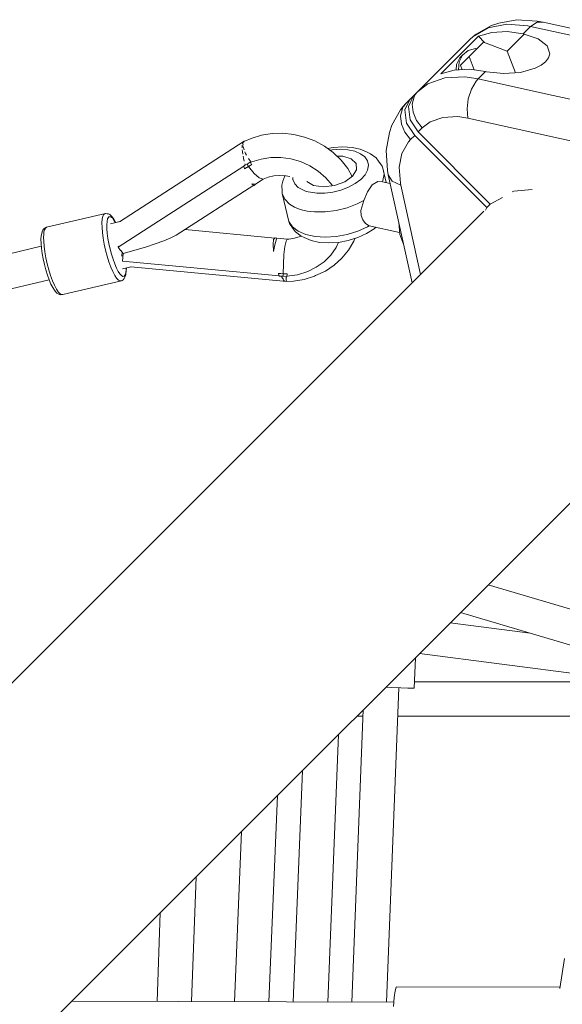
# Model space of a CAD drawing. Header units: inches. Extents: x -32 to 818, y -661 to 218.
# Tile 66 of 256: x 475.686 to 475.968, y 17.829 to 18.342. Entities that reach past the tile are written whole.
import ezdxf

# ---------------------------------------------------------------- set-up
doc = ezdxf.new("R2010")
doc.units = ezdxf.units.IN
doc.header["$LTSCALE"] = 0.01
doc.header["$MEASUREMENT"] = 0
doc.layers.add('_at_zabawki_', color=240, linetype='Continuous', lineweight=5)

# ---------------------------------------------------------------- blocks, each defined once
blk = doc.blocks.new('zw$2CA8')
at = {"layer": '_at_zabawki_'}
for p, q in [((-1165.43, 4768.46), (-1155.75, 4770.33)), ((-1159.9, 4770.94), (-1163.79, 4769.75)), ((-1150.59, 4772.74), (-1159.9, 4770.94)), ((-1155.75, 4770.33), (-1144.83, 4769.49)), ((-1140.07, 4771.94), (-1150.59, 4772.74)), ((-1143.4, 4769.2), (-1140.07, 4771.39)), ((-1136.83, 4771.37), (-1140.07, 4771.94)), ((-1140.07, 4771.39), (-1136.83, 4771.37)), ((-1076.33, 4758.05), (-1136.83, 4771.37)), ((-1173.33, 4763.98), (-1165.43, 4768.46)), ((-1171.66, 4765.29), (-1173.33, 4763.98)), ((-1163.79, 4769.75), (-1171.66, 4765.29)), ((-1170.54, 4764.14), (-1163.52, 4766.11)), ((-1163.52, 4766.11), (-1155.67, 4766.53)), ((-1155.67, 4766.53), (-1147.21, 4765.39)), ((-1155.58, 4756.41), (-1146.72, 4765.28)), ((-1143.4, 4769.2), (-1147.21, 4765.39)), ((-1147.21, 4765.39), (-1146.72, 4765.28)), ((-1146.72, 4765.28), (-1139.48, 4762.77)), ((-1144.83, 4769.49), (-1143.4, 4769.2)), ((-1108.1, 4761.4), (-1143.4, 4769.2)), ((-1174.98, 4762.47), (-1202.19, 4735.26)), ((-1190.13, 4744.55), (-1170.54, 4764.14)), ((-1167.84, 4761.13), (-1175.38, 4753.58)), ((-1173.33, 4763.98), (-1174.98, 4762.47)), ((-1170.54, 4764.14), (-1167.32, 4760.93)), ((-1155.58, 4756.41), (-1167.84, 4761.13)), ((-1139.48, 4762.77), (-1134.84, 4759.15)), ((-1175.92, 4756.64), (-1178.88, 4754.25)), ((-1172.05, 4757.7), (-1175.92, 4756.64)), ((-1171.33, 4757.64), (-1172.05, 4757.7)), ((-1151.24, 4745.12), (-1155.58, 4756.41)), ((-1134.84, 4759.15), (-1133.5, 4754.98)), ((-1133.5, 4754.98), (-1134.15, 4752.88)), ((-1181.99, 4749.44), (-1182.22, 4746.56)), ((-1180.24, 4752.9), (-1181.99, 4749.44)), ((-1180.63, 4750.79), (-1180.97, 4746.63)), ((-1178.88, 4754.25), (-1180.63, 4750.79)), ((-1178.88, 4754.25), (-1180.24, 4752.9)), ((-1175.38, 4753.58), (-1179.9, 4749.07)), ((-1172.69, 4746.59), (-1175.38, 4753.58)), ((-1135.66, 4750.88), (-1137.97, 4749.05)), ((-1134.15, 4752.88), (-1135.66, 4750.88)), ((-1183.12, 4746.51), (-1190.13, 4744.55)), ((-1175.26, 4746.93), (-1183.12, 4746.51)), ((-1180.97, 4746.63), (-1180.97, 4746.63)), ((-1179, 4746.73), (-1179.9, 4749.07)), ((-1166.81, 4745.79), (-1175.26, 4746.93)), ((-1166.81, 4745.79), (-1170.62, 4741.98)), ((-1166.31, 4745.68), (-1166.81, 4745.79)), ((-1157.59, 4744.67), (-1166.31, 4745.68)), ((-1148.7, 4745.3), (-1157.59, 4744.67)), ((-1141, 4747.48), (-1148.7, 4745.3)), ((-1137.97, 4749.05), (-1141, 4747.48)), ((-1196.85, 4739.32), (-1202.19, 4735.26)), ((-1188, 4742.51), (-1196.85, 4739.32)), ((-1177.63, 4743.04), (-1188, 4742.51)), ((-1170.62, 4741.98), (-1177.63, 4743.04)), ((-1174.2, 4736.56), (-1171.76, 4740.69)), ((-1171.76, 4740.69), (-1171.73, 4740.72)), ((-1171.73, 4740.72), (-1171.69, 4740.78)), ((-1171.69, 4740.78), (-1171.68, 4740.79)), ((-1171.68, 4740.79), (-1170.62, 4741.98)), ((-1134.03, 4733.9), (-1170.62, 4741.98)), ((-1202.19, 4735.26), (-1204.36, 4733.1)), ((-1203.41, 4733.74), (-1202.19, 4735.26)), ((-1175.85, 4731.56), (-1174.2, 4736.56)), ((-1208.32, 4729.13), (-1209.83, 4727.48)), ((-1209.54, 4727.61), (-1208.32, 4729.13)), ((-1208.82, 4725.79), (-1206.16, 4731.29)), ((-1206.16, 4731.29), (-1208.32, 4729.13)), ((-1204.36, 4733.1), (-1207.02, 4727.59)), ((-1204.36, 4733.1), (-1206.16, 4731.29)), ((-1204.95, 4728.81), (-1204.01, 4732.65)), ((-1204.5, 4724.55), (-1204.95, 4728.81)), ((-1204.01, 4732.65), (-1203.69, 4733.27)), ((-1203.69, 4733.27), (-1203.5, 4733.59)), ((-1203.5, 4733.59), (-1203.41, 4733.74)), ((-1176.5, 4726.34), (-1175.85, 4731.56)), ((-1109.15, 4728.41), (-1134.03, 4733.9)), ((-1211.14, 4725.81), (-1215.6, 4717.94)), ((-1209.83, 4727.48), (-1211.14, 4725.81)), ((-1211.08, 4722.68), (-1210.14, 4726.52)), ((-1210.14, 4726.52), (-1209.82, 4727.14)), ((-1209.82, 4727.14), (-1209.63, 4727.46)), ((-1209.63, 4727.46), (-1209.54, 4727.61)), ((-1207.93, 4718.92), (-1208.82, 4725.79)), ((-1207.02, 4727.59), (-1206.12, 4720.72)), ((-1202.7, 4720.29), (-1204.5, 4724.55)), ((-1176.07, 4721.53), (-1176.5, 4726.34)), ((-1210.63, 4718.42), (-1211.08, 4722.68)), ((-1203.72, 4712.52), (-1207.93, 4718.92)), ((-1206.12, 4720.72), (-1201.91, 4714.32)), ((-1199.75, 4716.49), (-1202.7, 4720.29)), ((-1195.74, 4719.53), (-1199.75, 4716.49)), ((-1189.1, 4721.93), (-1195.74, 4719.53)), ((-1181.33, 4722.32), (-1189.1, 4721.93)), ((-1176.07, 4721.53), (-1181.33, 4722.32)), ((-1114.6, 4707.96), (-1176.07, 4721.53)), ((-1277.87, 4713.49), (-1283.41, 4712.58)), ((-1272.22, 4713.65), (-1277.87, 4713.49)), ((-1266.55, 4713.05), (-1272.22, 4713.65)), ((-1216.79, 4714.05), (-1218.6, 4704.74)), ((-1215.6, 4717.94), (-1216.79, 4714.05)), ((-1208.83, 4714.16), (-1210.63, 4718.42)), ((-1205.88, 4710.36), (-1208.83, 4714.16)), ((-1199.75, 4716.49), (-1201.91, 4714.32)), ((-1201.91, 4714.32), (-1164.42, 4676.83)), ((-1292.34, 4709.52), (-1357.26, 4667.63)), ((-1293.29, 4708.56), (-1293.32, 4708.31)), ((-1292.99, 4708.9), (-1293.29, 4708.56)), ((-1293.04, 4708.4), (-1292.92, 4708.61)), ((-1292.94, 4707.41), (-1293.04, 4708.4)), ((-1292.7, 4708.95), (-1292.34, 4709.52)), ((-1292.11, 4709.48), (-1292.34, 4709.52)), ((-1288.71, 4710.94), (-1292.11, 4709.48)), ((-1283.41, 4712.58), (-1288.71, 4710.94)), ((-1260.99, 4711.7), (-1266.55, 4713.05)), ((-1255.65, 4709.65), (-1260.99, 4711.7)), ((-1250.64, 4706.92), (-1255.65, 4709.65)), ((-1210.37, 4703.19), (-1207.01, 4709.12)), ((-1207.01, 4709.12), (-1205.88, 4710.36)), ((-1203.72, 4712.52), (-1205.88, 4710.36)), ((-1166.22, 4675.02), (-1203.72, 4712.52)), ((-1293.43, 4707.43), (-1293.52, 4706.69)), ((-1293.52, 4706.69), (-1293.48, 4706.09)), ((-1293.4, 4704.99), (-1293.33, 4703.91)), ((-1293.33, 4703.91), (-1293.13, 4702.77)), ((-1292.81, 4706.15), (-1292.86, 4706.69)), ((-1292.36, 4704.98), (-1292.81, 4706.15)), ((-1291.67, 4703.17), (-1291.99, 4704)), ((-1246.06, 4703.57), (-1250.64, 4706.92)), ((-1246.17, 4706.25), (-1249, 4705.72)), ((-1247.78, 4704.83), (-1246.61, 4705.05)), ((-1246.61, 4705.05), (-1242.41, 4705.33)), ((-1241.08, 4706.59), (-1246.17, 4706.25)), ((-1242.01, 4699.68), (-1246.06, 4703.57)), ((-1242.41, 4705.33), (-1238.44, 4705.07)), ((-1236.28, 4706.28), (-1241.08, 4706.59)), ((-1238.44, 4705.07), (-1234.9, 4704.29)), ((-1231.99, 4705.33), (-1236.28, 4706.28)), ((-1234.9, 4704.29), (-1231.95, 4703.02)), ((-1228.41, 4703.79), (-1231.99, 4705.33)), ((-1226.72, 4703.03), (-1228.41, 4703.79)), ((-1218.6, 4704.74), (-1217.79, 4694.22)), ((-1211.77, 4695.94), (-1210.37, 4703.19)), ((-1292.96, 4701.75), (-1292.77, 4700.66)), ((-1292.77, 4700.66), (-1292.36, 4699.11)), ((-1291.16, 4702.27), (-1291.67, 4703.17)), ((-1289.35, 4698.61), (-1290.92, 4697.6)), ((-1289.84, 4699.96), (-1290.12, 4700.45)), ((-1288.83, 4698.56), (-1289.84, 4699.96)), ((-1289.2, 4698.4), (-1289.35, 4698.61)), ((-1289.2, 4698.43), (-1289.35, 4698.61)), ((-1289.18, 4698.41), (-1289.2, 4698.43)), ((-1288.52, 4697.48), (-1289.2, 4698.4)), ((-1288.47, 4698.71), (-1289.19, 4698.4)), ((-1289.19, 4698.4), (-1288.52, 4697.48)), ((-1283.61, 4700.25), (-1288.47, 4698.71)), ((-1278.52, 4701.05), (-1283.61, 4700.25)), ((-1273.31, 4701.08), (-1278.52, 4701.05)), ((-1268.12, 4700.36), (-1273.31, 4701.08)), ((-1263.08, 4698.9), (-1268.12, 4700.36)), ((-1258.3, 4696.72), (-1263.08, 4698.9)), ((-1241.11, 4701.7), (-1244.12, 4701.71)), ((-1238.56, 4695.31), (-1242.01, 4699.68)), ((-1236.7, 4700.32), (-1241.11, 4701.7)), ((-1234.16, 4697.83), (-1236.7, 4700.32)), ((-1231.95, 4703.02), (-1229.72, 4701.32)), ((-1229.72, 4701.32), (-1228.32, 4699.27)), ((-1228.32, 4699.27), (-1227.82, 4696.97)), ((-1223.83, 4700.83), (-1226.72, 4703.03)), ((-1222.57, 4699.21), (-1223.83, 4700.83)), ((-1220.69, 4696.46), (-1222.57, 4699.21)), ((-1292.62, 4696.5), (-1357.97, 4654.35)), ((-1291.8, 4697.14), (-1292.66, 4696.65)), ((-1292.66, 4696.65), (-1292.62, 4696.5)), ((-1292.62, 4696.5), (-1292.25, 4695.32)), ((-1292.25, 4695.32), (-1292.23, 4695.25)), ((-1292.23, 4695.25), (-1292.21, 4695.19)), ((-1292.21, 4695.19), (-1292.19, 4695.12)), ((-1290.1, 4696.37), (-1292.19, 4695.12)), ((-1292.19, 4695.12), (-1291.15, 4695.76)), ((-1292.02, 4697.77), (-1291.91, 4697.37)), ((-1291.91, 4697.37), (-1291.83, 4697.12)), ((-1290.92, 4697.6), (-1291.8, 4697.14)), ((-1291.15, 4695.76), (-1290.1, 4696.37)), ((-1290.51, 4696.98), (-1290.92, 4697.6)), ((-1290.92, 4697.6), (-1290.1, 4696.37)), ((-1290.1, 4696.37), (-1290.51, 4696.98)), ((-1289.25, 4696.85), (-1290.1, 4696.37)), ((-1290.1, 4696.37), (-1289.23, 4696.85)), ((-1290.1, 4696.37), (-1287.25, 4692.78)), ((-1288.39, 4697.31), (-1289.25, 4696.85)), ((-1288.52, 4697.48), (-1288.48, 4697.43)), ((-1288.48, 4697.43), (-1288.52, 4697.48)), ((-1288.48, 4697.43), (-1288.43, 4697.37)), ((-1288.43, 4697.37), (-1288.48, 4697.43)), ((-1288.43, 4697.37), (-1288.39, 4697.31)), ((-1288.39, 4697.31), (-1288.43, 4697.37)), ((-1253.9, 4693.9), (-1258.3, 4696.72)), ((-1250, 4690.49), (-1253.9, 4693.9)), ((-1236.17, 4691.22), (-1238.56, 4695.31)), ((-1233.92, 4694.65), (-1236.03, 4691.33)), ((-1234.16, 4697.83), (-1233.92, 4694.65)), ((-1228.24, 4694.53), (-1229.56, 4692.05)), ((-1227.82, 4696.97), (-1228.24, 4694.53)), ((-1220.35, 4695.44), (-1220.69, 4696.46)), ((-1218.62, 4687.98), (-1220.35, 4695.44)), ((-1220.35, 4695.44), (-1219.67, 4692.33)), ((-1217.79, 4694.22), (-1217.47, 4691.95)), ((-1211.15, 4687.74), (-1211.77, 4695.94)), ((-1287.25, 4692.78), (-1284.6, 4690.48)), ((-1286.58, 4687.13), (-1282.54, 4689.82)), ((-1284.6, 4690.48), (-1282.54, 4689.82)), ((-1282.54, 4689.82), (-1279.92, 4690.81)), ((-1279.92, 4690.81), (-1276.93, 4691.51)), ((-1276.93, 4691.51), (-1273.83, 4691.75)), ((-1273.83, 4691.75), (-1270.71, 4691.52)), ((-1272.29, 4688.67), (-1272.77, 4686.62)), ((-1271.27, 4691.56), (-1272.29, 4688.67)), ((-1270.71, 4691.52), (-1268.74, 4691.07)), ((-1267.03, 4689.57), (-1267.05, 4690.66)), ((-1266.07, 4687.38), (-1267.03, 4689.57)), ((-1259.83, 4688.53), (-1259.86, 4688.58)), ((-1256.27, 4686.54), (-1259.83, 4688.53)), ((-1246.68, 4686.58), (-1250, 4690.49)), ((-1240.12, 4688.45), (-1245.48, 4686.5)), ((-1236.03, 4691.33), (-1240.12, 4688.45)), ((-1231.72, 4689.66), (-1234.62, 4687.46)), ((-1229.56, 4692.05), (-1231.72, 4689.66)), ((-1225.85, 4686.75), (-1222.87, 4688.54)), ((-1222.87, 4688.54), (-1220.49, 4688.39)), ((-1220.24, 4689.03), (-1220.49, 4688.39)), ((-1216.49, 4687.52), (-1220.49, 4688.39)), ((-1219.67, 4692.33), (-1220.24, 4689.03)), ((-1217.47, 4691.95), (-1205.07, 4635.79)), ((-1215.48, 4688.69), (-1217.47, 4691.95)), ((-1210.92, 4686.67), (-1215.48, 4688.69)), ((-1327.77, 4660.56), (-1287.42, 4686.59)), ((-1286.58, 4687.13), (-1288.48, 4687.27)), ((-1288.48, 4687.27), (-1287.29, 4686.5)), ((-1287.29, 4686.5), (-1286.58, 4687.13)), ((-1272.77, 4686.62), (-1272.72, 4683.41)), ((-1272.72, 4683.41), (-1272.6, 4682.33)), ((-1264.25, 4685.5), (-1266.07, 4687.38)), ((-1260.09, 4683.43), (-1264.25, 4685.5)), ((-1254.6, 4682.45), (-1260.09, 4683.43)), ((-1251.2, 4685.83), (-1256.27, 4686.54)), ((-1245.48, 4686.5), (-1251.2, 4685.83)), ((-1246.24, 4683), (-1250.49, 4682.46)), ((-1246.56, 4686.38), (-1246.68, 4686.58)), ((-1242.05, 4684.05), (-1246.24, 4683)), ((-1238.12, 4685.56), (-1242.05, 4684.05)), ((-1234.62, 4687.46), (-1238.12, 4685.56)), ((-1230.23, 4678.65), (-1228.23, 4683.19)), ((-1228.23, 4683.19), (-1225.85, 4686.75)), ((-1210.92, 4686.67), (-1211.15, 4687.74)), ((-1204.14, 4655.94), (-1210.92, 4686.67)), ((-1152.93, 4683.16), (-1152.13, 4683.59)), ((-1152.13, 4683.59), (-1142.64, 4684.43)), ((-1271.31, 4679.38), (-1272.6, 4682.33)), ((-1272.6, 4682.33), (-1269.21, 4667.71)), ((-1268.85, 4676.84), (-1271.31, 4679.38)), ((-1250.49, 4682.46), (-1254.6, 4682.45)), ((-1230.23, 4678.65), (-1233.57, 4676.93)), ((-1231.67, 4673.47), (-1230.23, 4678.65)), ((-1164.42, 4676.83), (-1158.12, 4680.29)), ((-1167.77, 4673.09), (-1454.63, 4386.24)), ((-1266.31, 4675.27), (-1268.85, 4676.84)), ((-1263.23, 4674.04), (-1266.31, 4675.27)), ((-1259.7, 4673.19), (-1263.23, 4674.04)), ((-1255.83, 4672.72), (-1259.7, 4673.19)), ((-1250.28, 4672.74), (-1255.83, 4672.72)), ((-1244.54, 4673.47), (-1250.28, 4672.74)), ((-1238.88, 4674.89), (-1244.54, 4673.47)), ((-1233.57, 4676.93), (-1238.88, 4674.89)), ((-1231.54, 4670.85), (-1231.67, 4673.47)), ((-1166.95, 4673.71), (-1166.22, 4675.02)), ((-1164.42, 4676.83), (-1166.22, 4675.02)), ((-1364.61, 4671.88), (-1395.16, 4664.73)), ((-1366.24, 4669), (-1366.38, 4667.05)), ((-1365.92, 4670.48), (-1366.24, 4669)), ((-1365.57, 4671.26), (-1365.92, 4670.48)), ((-1365.13, 4671.73), (-1365.57, 4671.26)), ((-1364.61, 4671.88), (-1365.13, 4671.73)), ((-1364.44, 4671.91), (-1364.61, 4671.88)), ((-1363.72, 4671.81), (-1364.44, 4671.91)), ((-1363.85, 4666.08), (-1363.73, 4667.82)), ((-1363.73, 4667.82), (-1363.44, 4669.14)), ((-1362.97, 4671.66), (-1363.72, 4671.81)), ((-1363.44, 4669.14), (-1362.74, 4670.24)), ((-1362.36, 4671.3), (-1362.97, 4671.66)), ((-1362.74, 4670.24), (-1361.76, 4670.23)), ((-1361.52, 4670.63), (-1362.36, 4671.3)), ((-1357.15, 4667.65), (-1361.97, 4666.52)), ((-1361.76, 4670.23), (-1360.98, 4669.6)), ((-1360.61, 4669.44), (-1361.52, 4670.63)), ((-1360.98, 4669.6), (-1360.13, 4668.49)), ((-1360.24, 4668.95), (-1360.61, 4669.44)), ((-1359.32, 4667.35), (-1360.24, 4668.95)), ((-1360.13, 4668.49), (-1359.34, 4667.14)), ((-1359.24, 4667.16), (-1359.32, 4667.35)), ((-1269.21, 4667.71), (-1268.87, 4666.68)), ((-1267.33, 4664.94), (-1269.21, 4667.71)), ((-1230.71, 4668.58), (-1231.54, 4670.85)), ((-1229.23, 4666.74), (-1230.71, 4668.58)), ((-1397.57, 4662.28), (-1397.88, 4660.86)), ((-1397.1, 4663.2), (-1397.57, 4662.28)), ((-1396.72, 4663.79), (-1397.1, 4663.2)), ((-1396.14, 4664.2), (-1396.72, 4663.79)), ((-1396.54, 4662.28), (-1396.7, 4660.94)), ((-1396.29, 4663.35), (-1396.54, 4662.28)), ((-1395.8, 4664.31), (-1396.29, 4663.35)), ((-1395.5, 4664.61), (-1396.14, 4664.2)), ((-1395.16, 4664.73), (-1395.8, 4664.31)), ((-1395.16, 4664.73), (-1395.5, 4664.61)), ((-1366.38, 4667.05), (-1366.34, 4664.68)), ((-1366.34, 4664.68), (-1366.12, 4661.99)), ((-1363.82, 4663.98), (-1363.85, 4666.08)), ((-1363.62, 4661.58), (-1363.82, 4663.98)), ((-1276.43, 4659.11), (-1323.19, 4663.51)), ((-1268.87, 4666.68), (-1266.99, 4663.93)), ((-1264.32, 4662.65), (-1267.33, 4664.94)), ((-1266.99, 4663.93), (-1265.73, 4662.31)), ((-1265.73, 4662.31), (-1262.84, 4660.11)), ((-1260.34, 4660.94), (-1264.32, 4662.65)), ((-1233.28, 4662.73), (-1238.79, 4660.99)), ((-1228.23, 4665.04), (-1233.28, 4662.73)), ((-1227.33, 4665.54), (-1229.23, 4666.74)), ((-1228.77, 4661.49), (-1224.88, 4663.99)), ((-1227.33, 4665.54), (-1228.23, 4665.04)), ((-1227.33, 4665.54), (-1211.53, 4661.99)), ((-1224.88, 4663.99), (-1223.99, 4664.79)), ((-1212.01, 4667.21), (-1212.01, 4667.18)), ((-1212.01, 4667.18), (-1211.43, 4660.92)), ((-1397.99, 4660.25), (-1398.12, 4658.46)), ((-1398.12, 4658.46), (-1398.08, 4656.28)), ((-1397.88, 4660.86), (-1397.99, 4660.25)), ((-1396.7, 4660.94), (-1396.76, 4659.36)), ((-1396.76, 4659.36), (-1396.71, 4657.55)), ((-1396.71, 4657.55), (-1396.49, 4654.85)), ((-1366.12, 4661.99), (-1365.73, 4659.04)), ((-1365.73, 4659.04), (-1365.17, 4655.95)), ((-1363.27, 4658.97), (-1363.62, 4661.58)), ((-1362.78, 4656.22), (-1363.27, 4658.97)), ((-1334.23, 4657.7), (-1338.68, 4656.09)), ((-1330.55, 4659.2), (-1334.23, 4657.7)), ((-1327.77, 4660.56), (-1330.55, 4659.2)), ((-1277.12, 4658.38), (-1277.41, 4655.87)), ((-1276.3, 4659.25), (-1277.12, 4658.38)), ((-1275.8, 4658.04), (-1276.44, 4655.67)), ((-1275.44, 4658.98), (-1276.3, 4659.25)), ((-1275.34, 4659.01), (-1275.8, 4658.04)), ((-1275.34, 4659.01), (-1275.44, 4658.98)), ((-1269.98, 4658.53), (-1275.34, 4659.01)), ((-1271.23, 4654.74), (-1270.63, 4657.55)), ((-1270.63, 4657.55), (-1269.98, 4658.53)), ((-1269.21, 4658.52), (-1269.98, 4658.53)), ((-1266.16, 4659), (-1269.21, 4658.52)), ((-1263.25, 4659.92), (-1266.16, 4659)), ((-1262.86, 4660.12), (-1263.25, 4659.92)), ((-1262.84, 4660.11), (-1261.15, 4659.35)), ((-1261.15, 4659.35), (-1257.57, 4657.81)), ((-1255.55, 4659.88), (-1260.34, 4660.94)), ((-1257.57, 4657.81), (-1253.28, 4656.86)), ((-1250.2, 4659.53), (-1255.55, 4659.88)), ((-1244.52, 4659.91), (-1250.2, 4659.53)), ((-1238.79, 4660.99), (-1244.52, 4659.91)), ((-1243.39, 4656.89), (-1238.25, 4657.86)), ((-1238.25, 4657.86), (-1233.3, 4659.42)), ((-1238.12, 4652.83), (-1235.39, 4657.45)), ((-1235.39, 4657.45), (-1234.8, 4658.95)), ((-1233.3, 4659.42), (-1228.77, 4661.49)), ((-1211.43, 4660.92), (-1209.54, 4655.97)), ((-1397.96, 4654.83), (-1423.53, 4648.82)), ((-1398.08, 4656.28), (-1397.88, 4653.8)), ((-1397.88, 4653.8), (-1397.52, 4651.1)), ((-1396.49, 4654.85), (-1396.1, 4651.91)), ((-1365.17, 4655.95), (-1364.47, 4652.8)), ((-1364.47, 4652.8), (-1363.66, 4649.71)), ((-1362.16, 4653.42), (-1362.78, 4656.22)), ((-1361.43, 4650.67), (-1362.16, 4653.42)), ((-1357.97, 4654.35), (-1356.72, 4652.69)), ((-1357.88, 4654.87), (-1357.66, 4654.55)), ((-1356.72, 4652.69), (-1356.65, 4652.61)), ((-1356.65, 4652.61), (-1355.39, 4651.12)), ((-1343.79, 4654.43), (-1355.39, 4651.12)), ((-1338.68, 4656.09), (-1343.79, 4654.43)), ((-1277.41, 4655.87), (-1277.18, 4652.2)), ((-1276.44, 4655.67), (-1277.18, 4652.2)), ((-1271.72, 4650.53), (-1271.23, 4654.74)), ((-1253.28, 4656.86), (-1248.48, 4656.55)), ((-1248.48, 4656.55), (-1243.39, 4656.89)), ((-1247.4, 4650.26), (-1244.6, 4654.21)), ((-1244.6, 4654.21), (-1243.31, 4656.9)), ((-1241.54, 4648.65), (-1238.12, 4652.83)), ((-1209.54, 4655.97), (-1209.52, 4655.96)), ((-1200.67, 4640.2), (-1204.14, 4655.94)), ((-1397.52, 4651.1), (-1397.01, 4648.26)), ((-1397.01, 4648.26), (-1396.36, 4645.36)), ((-1396.1, 4651.91), (-1395.54, 4648.81)), ((-1395.54, 4648.81), (-1394.84, 4645.67)), ((-1363.66, 4649.71), (-1362.74, 4646.76)), ((-1360.62, 4648.05), (-1361.43, 4650.67)), ((-1359.75, 4645.64), (-1360.62, 4648.05)), ((-1356.06, 4650.06), (-1356.07, 4649.67)), ((-1355.93, 4651.76), (-1356.06, 4650.06)), ((-1355.53, 4649), (-1355.63, 4647.08)), ((-1355.63, 4647.08), (-1274.22, 4639.41)), ((-1355.39, 4651.12), (-1355.53, 4649.11)), ((-1355.53, 4649.11), (-1355.53, 4649)), ((-1272.02, 4645.55), (-1271.72, 4650.53)), ((-1250.86, 4646.79), (-1247.4, 4650.26)), ((-1245.59, 4645), (-1241.54, 4648.65)), ((-1396.36, 4645.36), (-1395.61, 4642.52)), ((-1395.61, 4642.52), (-1394.77, 4639.81)), ((-1394.84, 4645.67), (-1394.02, 4642.57)), ((-1394.02, 4642.57), (-1393.11, 4639.62)), ((-1362.74, 4646.76), (-1361.76, 4644.05)), ((-1361.76, 4644.05), (-1360.75, 4641.68)), ((-1358.85, 4643.53), (-1359.75, 4645.64)), ((-1357.95, 4641.78), (-1358.85, 4643.53)), ((-1357.07, 4640.45), (-1357.95, 4641.78)), ((-1355.66, 4643.04), (-1351.17, 4644.09)), ((-1353.82, 4642.56), (-1354.03, 4641.03)), ((-1353.94, 4640.54), (-1353.72, 4642.12)), ((-1353.8, 4643.48), (-1353.82, 4642.56)), ((-1353.72, 4642.12), (-1353.69, 4643.5)), ((-1351.42, 4644.12), (-1270.26, 4636.45)), ((-1272.12, 4640.57), (-1272.02, 4645.55)), ((-1259.38, 4641.66), (-1254.89, 4643.91)), ((-1255.24, 4639.56), (-1250.19, 4641.95)), ((-1254.89, 4643.91), (-1250.86, 4646.79)), ((-1250.19, 4641.95), (-1245.59, 4645)), ((-1419.71, 4631.36), (-1393.91, 4637.43)), ((-1394.77, 4639.81), (-1393.87, 4637.32)), ((-1393.87, 4637.32), (-1392.94, 4635.14)), ((-1393.11, 4639.62), (-1392.13, 4636.92)), ((-1392.13, 4636.92), (-1391.12, 4634.55)), ((-1386.67, 4629.8), (-1356.3, 4636.94)), ((-1360.75, 4641.68), (-1359.74, 4639.71)), ((-1359.74, 4639.71), (-1358.75, 4638.22)), ((-1358.75, 4638.22), (-1357.83, 4637.24)), ((-1357.83, 4637.24), (-1357.01, 4636.81)), ((-1356.26, 4639.58), (-1357.07, 4640.45)), ((-1357.01, 4636.81), (-1356.3, 4636.94)), ((-1356.3, 4636.94), (-1355.96, 4637.05)), ((-1355.52, 4639.2), (-1356.26, 4639.58)), ((-1355.96, 4637.05), (-1355.37, 4637.46)), ((-1354.89, 4639.32), (-1355.52, 4639.2)), ((-1355.37, 4637.46), (-1354.82, 4638.14)), ((-1354.39, 4639.93), (-1354.89, 4639.32)), ((-1354.82, 4638.14), (-1354.44, 4638.72)), ((-1354.44, 4638.72), (-1354.05, 4639.9)), ((-1354.03, 4641.03), (-1354.39, 4639.93)), ((-1354.05, 4639.9), (-1353.94, 4640.54)), ((-1274.66, 4640.73), (-1272.12, 4640.57)), ((-1274.66, 4640.73), (-1274.64, 4640.66)), ((-1273.39, 4640.63), (-1274.66, 4640.73)), ((-1274.64, 4640.66), (-1274.62, 4640.6)), ((-1274.62, 4640.6), (-1274.6, 4640.54)), ((-1274.6, 4640.54), (-1274.22, 4639.4)), ((-1274.22, 4639.4), (-1274.17, 4639.27)), ((-1274.17, 4639.27), (-1273.14, 4639.22)), ((-1273.57, 4640.66), (-1273.57, 4640.65)), ((-1272.12, 4640.57), (-1273.39, 4640.63)), ((-1273.14, 4639.22), (-1272.1, 4639.21)), ((-1272.99, 4639.21), (-1272.83, 4638.83)), ((-1272.83, 4638.83), (-1272.04, 4637.52)), ((-1272.12, 4640.57), (-1272.1, 4639.21)), ((-1271.09, 4640.54), (-1272.12, 4640.57)), ((-1272.12, 4640.57), (-1271.1, 4640.53)), ((-1272.11, 4639.88), (-1272.12, 4640.57)), ((-1272.1, 4639.21), (-1272.11, 4639.88)), ((-1272.1, 4639.21), (-1270.15, 4639.03)), ((-1271.88, 4637.25), (-1271.78, 4637.09)), ((-1271.78, 4637.09), (-1271.17, 4636.7)), ((-1271.1, 4640.53), (-1270.08, 4640.51)), ((-1270.62, 4638.75), (-1270.64, 4639.07)), ((-1270.53, 4637.14), (-1270.61, 4638.57)), ((-1270.26, 4636.45), (-1270.53, 4637.14)), ((-1270.25, 4636.55), (-1266.73, 4636.72)), ((-1270.15, 4639.03), (-1270.14, 4639.27)), ((-1270.14, 4639.26), (-1270.15, 4639.03)), ((-1270.14, 4639.27), (-1270.09, 4640.3)), ((-1270.09, 4640.29), (-1270.14, 4639.26)), ((-1270.14, 4639.27), (-1264.63, 4640.04)), ((-1270.09, 4640.43), (-1270.08, 4640.51)), ((-1270.08, 4640.51), (-1270.09, 4640.43)), ((-1270.09, 4640.37), (-1270.09, 4640.43)), ((-1270.09, 4640.43), (-1270.09, 4640.37)), ((-1270.09, 4640.3), (-1270.09, 4640.37)), ((-1270.09, 4640.37), (-1270.09, 4640.29)), ((-1266.73, 4636.72), (-1261.19, 4637.63)), ((-1264.63, 4640.04), (-1259.38, 4641.66)), ((-1261.19, 4637.63), (-1255.9, 4639.27)), ((-1255.9, 4639.27), (-1255.24, 4639.56)), ((-1392.94, 4635.14), (-1392.01, 4633.33)), ((-1392.01, 4633.33), (-1391.1, 4631.95)), ((-1391.12, 4634.55), (-1390.1, 4632.58)), ((-1391.1, 4631.95), (-1390.72, 4631.44)), ((-1390.1, 4632.58), (-1389.12, 4631.08)), ((-1270.26, 4636.45), (-1270.2, 4636.55)), ((-1390.72, 4631.44), (-1389.84, 4630.5)), ((-1389.84, 4630.5), (-1389.25, 4630.15)), ((-1389.25, 4630.15), (-1388.43, 4629.73)), ((-1389.12, 4631.08), (-1388.2, 4630.1)), ((-1388.43, 4629.73), (-1387.73, 4629.62)), ((-1388.2, 4630.1), (-1387.37, 4629.67)), ((-1387.73, 4629.62), (-1387.37, 4629.67)), ((-1387.37, 4629.67), (-1386.67, 4629.8)), ((-1356.26, 4287.88), (-1069.41, 4574.73)), ((-1104.97, 4460.82), (-1165.48, 4478.66)), ((-1179.9, 4464.24), (-1103.16, 4441.61)), ((-1143.57, 4453.52), (-1185.2, 4458.94)), ((-1201.2, 4442.94), (-1102.07, 4430.05)), ((-1203.99, 4424.84), (-1203.37, 4440.77)), ((-1101.9, 4428.27), (-1203.86, 4428.27)), ((-1218.72, 4425.42), (-1215.73, 4425.3)), ((-1218.39, 4261.51), (-1211.99, 4425.15)), ((-1215.73, 4425.3), (-1210.99, 4425.12)), ((-1210.99, 4425.12), (-1207.24, 4424.97)), ((-1207.24, 4424.97), (-1204.82, 4424.87)), ((-1204.82, 4424.87), (-1203.99, 4424.84)), ((-1230.44, 4413.7), (-1236.39, 4261.56)), ((-1233.85, 4410.29), (-1230.57, 4410.29)), ((-1212.57, 4410.29), (-1100.2, 4410.29)), ((-1248.97, 4261.6), (-1243.39, 4400.75)), ((-1262.14, 4382), (-1266.96, 4261.65)), ((-1279.5, 4261.69), (-1275.08, 4369.06)), ((-1293.85, 4350.29), (-1297.5, 4261.74)), ((-1319.74, 4261.8), (-1317.46, 4326.68)), ((-1336.12, 4308.02), (-1337.73, 4261.86)), ((-1689.38, 3954.76), (-1356.26, 4287.88)), ((-1125.72, 4284.18), (-1128.24, 4268.66)), ((-1213.34, 4269.27), (-1213.94, 4267.45)), ((-1213.03, 4269.5), (-1213.34, 4269.27)), ((-1128.15, 4269.25), (-1213.03, 4269.5)), ((-1214.44, 4264.02), (-1214.79, 4259.33)), ((-1213.94, 4267.45), (-1214.44, 4264.02)), ((-1214.63, 4261.5), (-1382.16, 4261.98))]:
    blk.add_line(p, q, dxfattribs=at)

msp = doc.modelspace()

# ---------------------------------------------------------------- block references
at = {"layer": '_at_zabawki_', "linetype": 'Continuous', "xscale": 0.001, "yscale": 0.001, "zscale": 0.001}
msp.add_blockref('zw$2CA8', (477.09515, 13.56888, 0.00455), dxfattribs=at)

doc.saveas('drawing.dxf')
